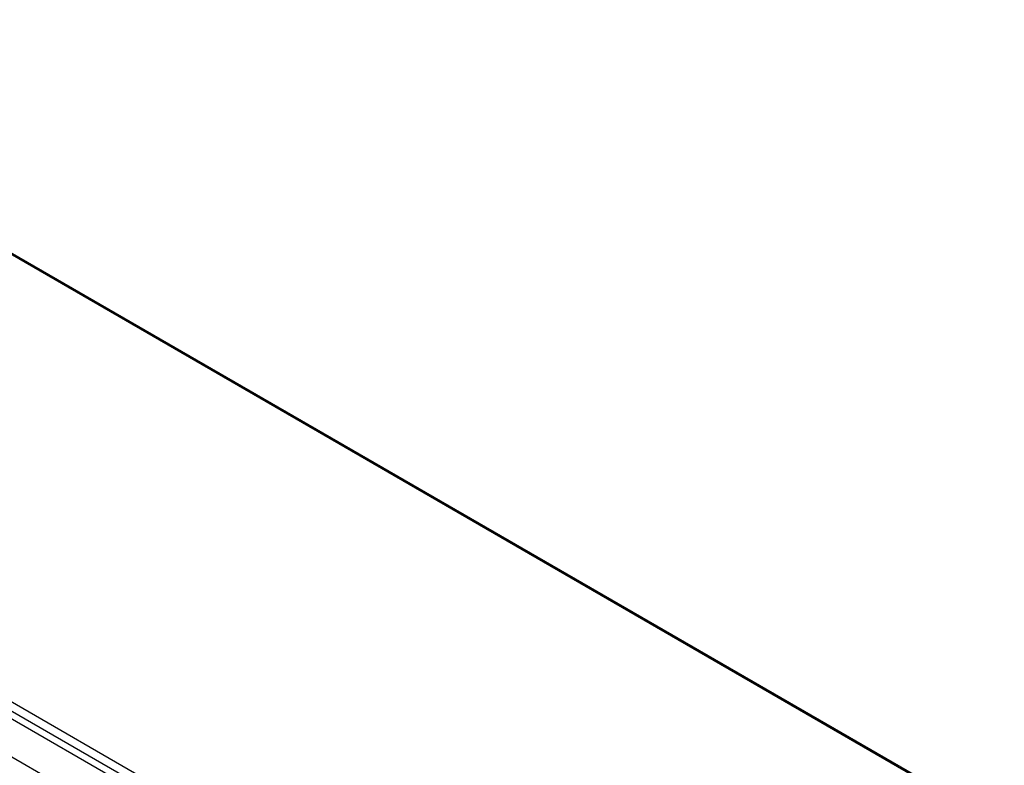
# Model space of a CAD drawing. Header units: inches. Extents: x 20 to 506, y 54 to 236.
# Tile 183 of 245: x 446 to 464, y 221 to 234. Entities that reach past the tile are written whole.
import ezdxf

# ---------------------------------------------------------------- set-up
doc = ezdxf.new("R2010")
doc.units = ezdxf.units.IN
doc.header["$MEASUREMENT"] = 0
doc.layers.add('Visible Edges(ANSI)', color=7, linetype='Continuous', lineweight=25)
doc.layers.add('Visible Tangent Edges(ANSI)', color=7, linetype='Continuous', lineweight=25)

msp = doc.modelspace()

# ---------------------------------------------------------------- linework, layer by layer
at = {"layer": 'Visible Edges(ANSI)'}
for p, q in [((438.676, 234.373), (471.596, 215.367)), ((430.682, 230.654), (464.344, 211.219))]:
    msp.add_line(p, q, dxfattribs=at)
at = {"layer": 'Visible Tangent Edges(ANSI)'}
for p, q in [((471.546, 215.362), (438.647, 234.357)), ((464.615, 211.361), (430.814, 230.876)), ((430.744, 230.755), (464.545, 211.24)), ((430.092, 230.313), (463.754, 210.878))]:
    msp.add_line(p, q, dxfattribs=at)

doc.saveas('drawing.dxf')
